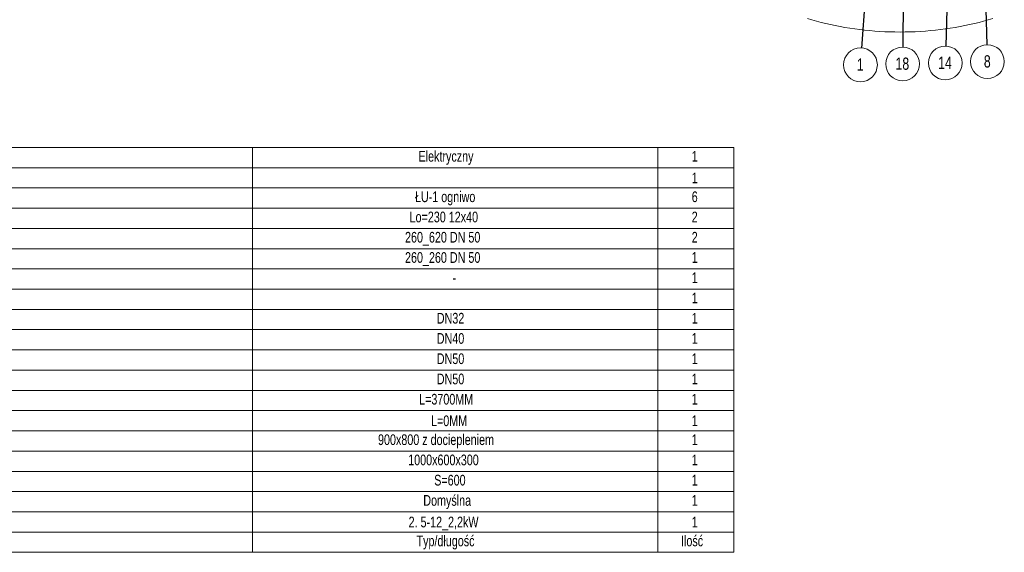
# Model space of a CAD drawing. Header units: millimetres. Extents: x 42 to 14105, y 484 to 9997.
# Tile 51 of 132: x 7512 to 13342, y 598 to 3756. Entities that reach past the tile are written whole.
import ezdxf

# ---------------------------------------------------------------- set-up
doc = ezdxf.new("R2010")
doc.units = ezdxf.units.MM
doc.header["$LTSCALE"] = 25
doc.styles.add('SLDTEXTSTYLE0', font='TXT', dxfattribs={"width": 0.75})
doc.dimstyles.new('SLDDIMSTYLE0', dxfattribs={"dimtxt": 0.18, "dimasz": 20.352564, "dimexe": 0, "dimexo": 0.0625, "dimgap": 0, "dimtad": 0, "dimtih": 1, "dimtoh": 1, "dimdec": 0, "dimrnd": 1e-09, "dimzin": 0, "dimdsep": 46, "dimtxsty": 'Standard', "dimblk1": 'DOT', "dimblk2": 'DOT', "dimsah": 1, "dimcen": 0.09, "dimadec": 0, "dimazin": 0, "dimtfac": 20.352564, "dimtdec": 0, "dimtofl": 0, "dimtmove": 0, "dimatfit": 3, "dimldrblk": 'DOT', "dimfxl": 1, "dimfrac": 2, "dimtolj": 1, "dimtzin": 0, "dimarcsym": 0})

# ---------------------------------------------------------------- blocks, each defined once
blk = doc.blocks.new('SW_TABLEANNOTATION_0')
at = {"color": 0, "linetype": 'Continuous', "lineweight": 0}
for p, q in [((0, 0), (0, -2000)), ((4625, 0), (0, 0)), ((250, 0), (250, -1900)), ((2250, 0), (2250, -1900)), ((4250, 0), (4250, -1900)), ((4625, -2000), (4625, 0)), ((0, -100), (4625, -100)), ((0, -200), (4625, -200)), ((0, -300), (4625, -300)), ((0, -400), (4625, -400)), ((0, -500), (4625, -500)), ((0, -600), (4625, -600)), ((0, -700), (4625, -700)), ((0, -800), (4625, -800)), ((0, -900), (4625, -900)), ((0, -1000), (4625, -1000)), ((0, -1100), (4625, -1100)), ((0, -1200), (4625, -1200)), ((0, -1300), (4625, -1300)), ((0, -1400), (4625, -1400)), ((0, -1500), (4625, -1500)), ((0, -1600), (4625, -1600)), ((0, -1700), (4625, -1700)), ((0, -1800), (4625, -1800)), ((0, -1900), (4625, -1900)), ((250, -1900), (250, -2000)), ((2250, -1900), (2250, -2000)), ((4250, -1900), (4250, -2000)), ((0, -2000), (4625, -2000))]:
    blk.add_line(p, q, dxfattribs=at)
at = {"color": 0, "linetype": 'Continuous', "lineweight": 0, "attachment_point": 1, "style": 'SLDTEXTSTYLE0'}
for s, insert, char_height in [('19', (85.8, -17.1), 52.92), ('Grzejnik', (262.5, -17.1), 52.92), ('Elektryczny', (3069.7, -17.1), 52.917), ('1', (4417.9, -17.1), 52.9), ('18', (85.8, -123.8), 52.92), ('Osuszacz_', (262.5, -123.8), 52.92), ('1', (4417.9, -123.8), 52.9), ('17', (85.8, -217.1), 52.92), ('Łańcuch uszczelniający', (262.5, -217.1), 52.917), ('ŁU-1 ogniwo', (3052.1, -217.1), 52.917), ('6', (4417.9, -217.1), 52.9), ('16', (85.8, -317.1), 52.92), ('SW- Wspornik typ E1', (262.5, -317.1), 52.917), ('Lo=230 12x40', (3025.6, -317.1), 52.917), ('2', (4417.9, -317.1), 52.9), ('15', (85.8, -417.1), 52.92), ('SW- Podpora stojąca (kpl.)', (262.5, -417.1), 52.917), ('260_620 DN 50', (3003.1, -417.1), 52.917), ('2', (4417.9, -417.1), 52.9), ('14', (85.8, -517.1), 52.92), ('SW- Podpora stojąca (kpl.)', (262.5, -517.1), 52.917), ('260_260 DN 50', (3003.1, -517.1), 52.917), ('1', (4417.9, -517.1), 52.9), ('13', (85.8, -617.1), 52.92), ('Krata rząpi (IC) fi430 szeroka', (262.5, -617.1), 52.917), ('1', (4417.9, -617.1), 52.9), ('-', (3238.2, -617.1), 52.9), ('12', (85.8, -717.1), 52.92), ('Pompa odwadniająca Unilift', (262.5, -717.1), 52.917), ('1', (4417.9, -717.1), 52.9), ('11', (85.8, -817.1), 52.92), ('PW - Przyłącze odwadniające', (262.5, -817.1), 52.917), ('DN32', (3159.8, -817.1), 52.92), ('1', (4417.9, -817.1), 52.9), ('10', (85.8, -917.1), 52.92), ('PW - Obejście testujące', (262.5, -917.1), 52.917), ('DN40', (3159.8, -917.1), 52.92), ('1', (4417.9, -917.1), 52.9), ('9', (105.4, -1017.1), 52.9), ('PW - Przyłącze tłoczne', (262.5, -1017.1), 52.917), ('DN50', (3159.8, -1017.1), 52.92), ('1', (4417.9, -1017.1), 52.9), ('8', (105.4, -1117.1), 52.9), ('PW - Przyłącze ssawne', (262.5, -1117.1), 52.917), ('DN50', (3159.8, -1117.1), 52.92), ('1', (4417.9, -1117.1), 52.9), ('PS-Drabinka z podchwytem', (262.5, -1217.1), 52.917), ('7', (105.4, -1217.1), 52.9), ('L=3700MM', (3072.6, -1217.1), 52.92), ('1', (4417.9, -1217.1), 52.9), ('6', (105.4, -1323.8), 52.9), ('PS WYWIEWKA - POKRYWA', (262.5, -1323.8), 52.917), ('L=0MM', (3131.4, -1323.8), 52.92), ('1', (4417.9, -1323.8), 52.9), ('Właz', (262.5, -1417.1), 52.92), ('5', (105.4, -1417.1), 52.9), ('900x800 z dociepleniem', (2869.8, -1417.1), 52.917), ('1', (4417.9, -1417.1), 52.9), ('4', (105.4, -1517.1), 52.9), ('Centrala sterująca', (262.5, -1517.1), 52.917), ('1000x600x300', (3018.7, -1517.1), 52.917), ('1', (4417.9, -1517.1), 52.9), ('3', (105.4, -1617.1), 52.9), ('Rama pod szafę dla ZH-CRFF', (262.5, -1617.1), 52.917), ('S=600', (3147.1, -1617.1), 52.92), ('1', (4417.9, -1617.1), 52.9), ('2', (105.4, -1717.1), 52.9), ('Szafa sterownicza', (262.5, -1717.1), 52.917), ('Domyślna', (3093.2, -1717.1), 52.92), ('1', (4417.9, -1717.1), 52.9), ('1', (105.4, -1823.8), 52.9), ('ZH-CRFF_W', (262.5, -1823.8), 52.92), ('2. 5-12_2,2kW', (3020.7, -1823.8), 52.917), ('1', (4417.9, -1823.8), 52.9), ('Lp.', (76, -1917.1), 52.92), ('Nazwa elementu', (262.5, -1917.1), 52.917), ('Typ/długość', (3059.9, -1917.1), 52.917), ('Ilość', (4365, -1917.1), 52.92)]:
    blk.add_mtext(s, dxfattribs=dict(at, insert=insert, char_height=char_height))
blk = doc.blocks.new('SW_NOTE_17')
at = {"color": 0, "linetype": 'Continuous', "lineweight": 0}
blk.add_circle((-0.7, -100.1), 100.1, dxfattribs=at)
at = {"color": 0, "linetype": 'Continuous', "lineweight": 0, "insert": (-2.2, -62.3), "char_height": 72.76, "attachment_point": 2, "style": 'SLDTEXTSTYLE0'}
blk.add_mtext('18', dxfattribs=at)
blk = doc.blocks.new('_DOT')
at = {"color": 0, "linetype": 'ByBlock', "lineweight": -2}
blk.add_line((-0.5, 0), (-1, 0), dxfattribs=at)
at = {"color": 0, "linetype": 'ByBlock', "const_width": 0.5}
blk.add_lwpolyline([(-0.25, 0, 1), (0.25, 0, 1)], format="xyb", close=True, dxfattribs=at)
blk = doc.blocks.new('SW_NOTE_18')
at = {"color": 0, "linetype": 'Continuous', "lineweight": 0}
blk.add_circle((-2.8, -100), 100.1, dxfattribs=at)
at = {"color": 0, "linetype": 'Continuous', "lineweight": 0, "insert": (-4.3, -62.3), "char_height": 72.76, "attachment_point": 2, "style": 'SLDTEXTSTYLE0'}
blk.add_mtext('14', dxfattribs=at)
blk = doc.blocks.new('SW_NOTE_19')
at = {"color": 0, "linetype": 'Continuous', "lineweight": 0}
blk.add_circle((3, -100), 100.1, dxfattribs=at)
at = {"color": 0, "linetype": 'Continuous', "lineweight": 0, "insert": (2.3, -62.3), "char_height": 72.8, "attachment_point": 2, "style": 'SLDTEXTSTYLE0'}
blk.add_mtext('8', dxfattribs=at)
blk = doc.blocks.new('SW_NOTE_22')
at = {"color": 0, "linetype": 'Continuous', "lineweight": 0}
blk.add_circle((-7.1, -99.8), 100.1, dxfattribs=at)
at = {"color": 0, "linetype": 'Continuous', "lineweight": 0, "insert": (-7.9, -62.1), "char_height": 72.8, "attachment_point": 2, "style": 'SLDTEXTSTYLE0'}
blk.add_mtext('1', dxfattribs=at)

msp = doc.modelspace()

# ---------------------------------------------------------------- linework, layer by layer
at = {"color": 7, "linetype": 'Continuous', "lineweight": 15, "flags": 128}
msp.add_lwpolyline([(12176.297, 3763.142), (12202.94, 3755.049), (12229.942, 3747.362), (12257.282, 3740.086), (12284.944, 3733.226), (12312.906, 3726.785), (12341.152, 3720.77), (12369.66, 3715.183), (12398.412, 3710.03), (12427.388, 3705.312), (12456.567, 3701.034), (12485.931, 3697.198), (12515.459, 3693.807), (12545.13, 3690.864), (12574.924, 3688.37), (12604.822, 3686.328), (12634.802, 3684.737), (12664.843, 3683.601), (12694.926, 3682.918), (12725.03, 3682.691), (12755.133, 3682.918), (12785.216, 3683.601), (12815.257, 3684.737), (12845.237, 3686.328), (12875.135, 3688.37), (12904.929, 3690.864), (12934.6, 3693.807), (12964.128, 3697.198), (12993.492, 3701.034), (13022.671, 3705.312), (13051.647, 3710.03), (13080.399, 3715.183), (13108.907, 3720.77), (13137.153, 3726.785), (13165.115, 3733.226), (13192.777, 3740.086), (13220.117, 3747.362), (13247.119, 3755.049), (13273.762, 3763.142)], dxfattribs=at)

# ---------------------------------------------------------------- block references
at = {"color": 7, "linetype": 'Continuous', "lineweight": 0}
for name, p in [('SW_NOTE_22', (12497.52, 3587.937)), ('SW_NOTE_17', (12740.813, 3593.677)), ('SW_NOTE_18', (12995.432, 3599.127)), ('SW_NOTE_19', (13239.305, 3607.355))]:
    msp.add_blockref(name, p, dxfattribs=at)
at = {"color": 7, "linetype": 'Continuous', "lineweight": 0, "xscale": 1.2, "yscale": 1.2, "zscale": 1.2}
msp.add_blockref('SW_TABLEANNOTATION_0', (6189.804, 2998.493), dxfattribs=at)

# ---------------------------------------------------------------- leaders
at = {"color": 7, "linetype": 'Continuous', "lineweight": 0}
for points in [[(12602.068, 5052.921), (12497.52, 3587.937)], [(13205.997, 4714.192), (13239.305, 3607.355)], [(13026.883, 4706.578), (12995.432, 3599.127)], [(12747.664, 4583.973), (12740.813, 3593.677)]]:
    msp.add_leader(points, dimstyle='SLDDIMSTYLE0', dxfattribs=at)

doc.saveas('drawing.dxf')
